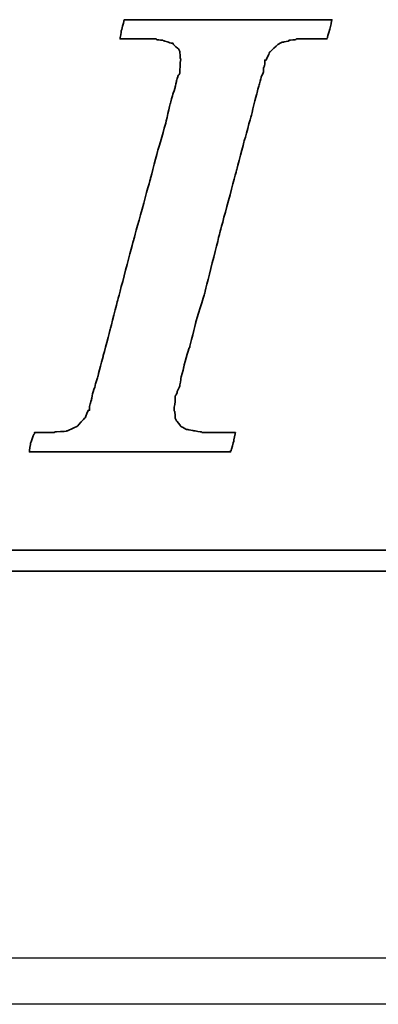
# Model space of a CAD drawing. Header units: millimetres. Extents: x 2891 to 6329, y -1599 to 860.
# Tile 32 of 256: x 3741.82 to 3745.7, y -1574.12 to -1563.47. Entities that reach past the tile are written whole.
import ezdxf

# ---------------------------------------------------------------- set-up
doc = ezdxf.new("R2010")
doc.units = ezdxf.units.MM
doc.layers.get('0').update_dxf_attribs({"linetype": 'CONTINUOUS'})
doc.layers.add('DIM', color=4, linetype='CONTINUOUS')
doc.layers.add('layer 1', color=7, linetype='CONTINUOUS')

# ---------------------------------------------------------------- blocks, each defined once
blk = doc.blocks.new('TBI MOTION logo(完整正式版)')
at = {"layer": 'layer 1', "color": 22, "lineweight": 35}
for points, knots in [([(-40.59125, -7.94375), (-40.59125, -7.94375), (-40.97375, -7.94375), (-40.97375, -7.94375), (-40.97375, -7.94375), (-40.97375, -7.94375), (-41.38125, -7.94375), (-41.38125, -7.94375), (-41.38125, -7.94375), (-41.38125, -7.94375), (-41.54875, -7.94375), (-41.54875, -7.94375), (-41.54875, -7.94375), (-41.54875, -7.94375), (-41.59875, -7.94375), (-41.59875, -7.94375), (-41.59875, -7.94375), (-41.59875, -7.94375), (-41.88375, -7.94375), (-41.88375, -7.94375), (-41.88375, -7.94375), (-41.88375, -7.94375), (-41.90875, -7.91875), (-41.90875, -7.91875), (-41.90875, -7.91875), (-41.90875, -7.91875), (-42.19875, -7.87125), (-42.19875, -7.87125), (-42.19875, -7.87125), (-42.19875, -7.87125), (-42.43875, -7.82375), (-42.43875, -7.82375), (-42.43875, -7.82375), (-42.43875, -7.82375), (-42.45875, -7.82375), (-42.45875, -7.82375), (-42.45875, -7.82375), (-42.45875, -7.82375), (-42.48625, -7.82375), (-42.48625, -7.82375), (-42.48625, -7.82375), (-42.48625, -7.82375), (-42.67625, -7.72375), (-42.67625, -7.72375), (-42.67625, -7.72375), (-42.67625, -7.72375), (-42.70125, -7.70375), (-42.70125, -7.70375), (-42.70125, -7.70375), (-42.70125, -7.70375), (-42.72375, -7.67875), (-42.72375, -7.67875), (-42.72375, -7.67875), (-42.72375, -7.67875), (-42.86875, -7.48875), (-42.86875, -7.48875), (-42.86875, -7.48875), (-42.86875, -7.48875), (-42.89375, -7.43875), (-42.89375, -7.43875), (-42.89375, -7.43875), (-42.89375, -7.43875), (-42.91875, -7.38875), (-42.91875, -7.38875), (-42.91875, -7.38875), (-42.91875, -7.38875), (-42.93875, -7.12875), (-42.93875, -7.12875), (-42.93875, -7.12875), (-42.93875, -7.12875), (-42.96375, -7.10375), (-42.96375, -7.10375), (-42.96375, -7.10375), (-42.96375, -7.10375), (-42.96375, -7.05375), (-42.96375, -7.05375), (-42.96375, -7.05375), (-42.96375, -7.05375), (-42.96375, -7.00875), (-42.96375, -7.00875), (-42.96375, -7.00875), (-42.96375, -7.00875), (-42.91875, -6.69625), (-42.91875, -6.69625), (-42.91875, -6.69625), (-42.91875, -6.69625), (-42.91875, -6.62375), (-42.91875, -6.62375), (-42.91875, -6.62375), (-42.91875, -6.62375), (-42.91875, -6.59625), (-42.91875, -6.59625), (-42.91875, -6.59625), (-42.91875, -6.59625), (-42.91875, -6.57375), (-42.91875, -6.57375), (-42.91875, -6.57375), (-42.91875, -6.57375), (-42.91875, -6.52875), (-42.91875, -6.52875), (-42.91875, -6.52875), (-42.91875, -6.52875), (-42.89375, -6.50375), (-42.89375, -6.50375), (-42.89375, -6.50375), (-42.89375, -6.50375), (-42.84375, -6.38375), (-42.84375, -6.38375), (-42.84375, -6.38375), (-42.84375, -6.38375), (-42.84375, -6.35875), (-42.84375, -6.35875), (-42.84375, -6.35875), (-42.84375, -6.35875), (-42.74625, -6.14375), (-42.74625, -6.14375), (-42.74625, -6.14375), (-42.74625, -6.14375), (-42.70125, -5.85375), (-42.70125, -5.85375), (-42.70125, -5.85375), (-42.70125, -5.85375), (-42.60375, -5.47125), (-42.60375, -5.47125), (-42.60375, -5.47125), (-42.60375, -5.47125), (-42.60375, -5.44875), (-42.60375, -5.44875), (-42.60375, -5.44875), (-42.60375, -5.44875), (-42.38875, -4.67875), (-42.38875, -4.67875), (-42.38875, -4.67875), (-42.38875, -4.67875), (-42.36375, -4.65375), (-42.36375, -4.65375), (-42.36375, -4.65375), (-42.36375, -4.65375), (-42.12375, -3.69625), (-42.12375, -3.69625), (-42.12375, -3.69625), (-42.12375, -3.69625), (-42.12375, -3.67374), (-42.12375, -3.67374), (-42.12375, -3.67374), (-42.12375, -3.67374), (-41.78875, -2.59374), (-41.78875, -2.59374), (-41.78875, -2.59374), (-41.78875, -2.59374), (-41.18875, -0.19375), (-41.18875, -0.19375), (-41.18875, -0.19375), (-41.18875, -0.19375), (-40.54375, 2.20624), (-40.54375, 2.20624), (-40.54375, 2.20624), (-40.54375, 2.20624), (-40.25375, 3.30875), (-40.25375, 3.30875), (-40.25375, 3.30875), (-40.25375, 3.30875), (-39.98875, 4.27125), (-39.98875, 4.27125), (-39.98875, 4.27125), (-39.98875, 4.27125), (-39.77375, 5.13125), (-39.77375, 5.13125), (-39.77375, 5.13125), (-39.77375, 5.13125), (-39.67875, 5.47125), (-39.67875, 5.47125), (-39.67875, 5.47125), (-39.67875, 5.47125), (-39.60375, 5.75625), (-39.60375, 5.75625), (-39.60375, 5.75625), (-39.60375, 5.75625), (-39.60375, 5.78125), (-39.60375, 5.78125), (-39.60375, 5.78125), (-39.60375, 5.78125), (-39.50875, 5.97125), (-39.50875, 5.97125), (-39.50875, 5.97125), (-39.50875, 5.97125), (-39.50875, 6.13875), (-39.50875, 6.13875), (-39.50875, 6.13875), (-39.50875, 6.13875), (-39.48625, 6.16625), (-39.48625, 6.16625), (-39.48625, 6.16625), (-39.48625, 6.16625), (-39.46125, 6.28625), (-39.46125, 6.28625), (-39.46125, 6.28625), (-39.46125, 6.28625), (-39.46125, 6.42625), (-39.46125, 6.42625), (-39.46125, 6.42625), (-39.46125, 6.42625), (-39.41375, 6.42625), (-39.41375, 6.42625), (-39.41375, 6.42625), (-39.41375, 6.42625), (-39.29375, 6.69125), (-39.29375, 6.69125), (-39.29375, 6.69125), (-39.29375, 6.69125), (-39.26875, 6.74125), (-39.26875, 6.74125), (-39.26875, 6.74125), (-39.26875, 6.74125), (-39.24375, 6.76625), (-39.24375, 6.76625), (-39.24375, 6.76625), (-39.24375, 6.76625), (-38.98375, 7.00624), (-38.98375, 7.00624), (-38.98375, 7.00624), (-38.98375, 7.00624), (-38.95625, 7.02624), (-38.95625, 7.02624), (-38.95625, 7.02624), (-38.95625, 7.02624), (-38.78875, 7.12624), (-38.78875, 7.12624), (-38.78875, 7.12624), (-38.78875, 7.12624), (-38.76375, 7.12624), (-38.76375, 7.12624), (-38.76375, 7.12624), (-38.76375, 7.12624), (-38.74375, 7.12624), (-38.74375, 7.12624), (-38.74375, 7.12624), (-38.74375, 7.12624), (-38.52875, 7.17125), (-38.52875, 7.17125), (-38.52875, 7.17125), (-38.52875, 7.17125), (-38.52875, 7.19624), (-38.52875, 7.19624), (-38.52875, 7.19624), (-38.52875, 7.19624), (-38.50375, 7.19624), (-38.50375, 7.19624), (-38.50375, 7.19624), (-38.50375, 7.19624), (-38.26125, 7.21875), (-38.26125, 7.21875), (-38.26125, 7.21875), (-38.26125, 7.21875), (-38.23875, 7.24624), (-38.23875, 7.24624), (-38.23875, 7.24624), (-38.23875, 7.24624), (-38.21625, 7.24624), (-38.21625, 7.24624), (-38.21625, 7.24624), (-38.21625, 7.24624), (-38.18875, 7.24624), (-38.18875, 7.24624), (-38.18875, 7.24624), (-38.18875, 7.24624), (-37.90375, 7.24624), (-37.90375, 7.24624), (-37.90375, 7.24624), (-37.90375, 7.24624), (-37.85375, 7.24624), (-37.85375, 7.24624), (-37.85375, 7.24624), (-37.85375, 7.24624), (-37.75875, 7.24624), (-37.75875, 7.24624), (-37.75875, 7.24624), (-37.75875, 7.24624), (-37.42375, 7.24624), (-37.42375, 7.24624), (-37.42375, 7.24624), (-37.42375, 7.24624), (-37.08875, 7.24624), (-37.08875, 7.24624), (-37.08875, 7.24624), (-37.08875, 7.24624), (-37.06375, 7.24624), (-37.06375, 7.24624), (-37.06375, 7.24624), (-37.06375, 7.24624), (-37.06375, 7.26624), (-37.06375, 7.26624), (-37.06375, 7.26624), (-37.06375, 7.26624), (-37.03875, 7.29125), (-37.03875, 7.29125), (-37.03875, 7.29125), (-37.03875, 7.29125), (-37.03875, 7.31625), (-37.03875, 7.31625), (-37.03875, 7.31625), (-37.03875, 7.31625), (-36.94125, 7.67625), (-36.94125, 7.67625), (-36.94125, 7.67625), (-36.94125, 7.67625), (-36.86875, 7.98625), (-36.86875, 7.98625), (-36.86875, 7.98625), (-36.86875, 7.98625), (-36.98875, 7.98625), (-36.98875, 7.98625), (-36.98875, 7.98625), (-36.98875, 7.98625), (-37.42375, 7.98625), (-37.42375, 7.98625), (-37.42375, 7.98625), (-37.42375, 7.98625), (-37.94875, 7.98625), (-37.94875, 7.98625), (-37.94875, 7.98625), (-37.94875, 7.98625), (-38.57375, 7.98625), (-38.57375, 7.98625), (-38.57375, 7.98625), (-38.57375, 7.98625), (-39.29375, 7.98625), (-39.29375, 7.98625), (-39.29375, 7.98625), (-39.29375, 7.98625), (-40.82875, 7.98625), (-40.82875, 7.98625), (-40.82875, 7.98625), (-40.82875, 7.98625), (-42.36375, 7.98625), (-42.36375, 7.98625), (-42.36375, 7.98625), (-42.36375, 7.98625), (-43.08375, 7.98625), (-43.08375, 7.98625), (-43.08375, 7.98625), (-43.08375, 7.98625), (-43.70875, 7.98625), (-43.70875, 7.98625), (-43.70875, 7.98625), (-43.70875, 7.98625), (-44.23375, 7.98625), (-44.23375, 7.98625), (-44.23375, 7.98625), (-44.23375, 7.98625), (-44.66875, 7.98625), (-44.66875, 7.98625), (-44.66875, 7.98625), (-44.66875, 7.98625), (-44.88375, 7.98625), (-44.88375, 7.98625), (-44.88375, 7.98625), (-44.88375, 7.98625), (-44.90875, 7.94125), (-44.90875, 7.94125), (-44.90875, 7.94125), (-44.90875, 7.94125), (-44.90875, 7.91625), (-44.90875, 7.91625), (-44.90875, 7.91625), (-44.90875, 7.91625), (-45.00375, 7.55625), (-45.00375, 7.55625), (-45.00375, 7.55625), (-45.00375, 7.55625), (-45.05375, 7.24624), (-45.05375, 7.24624), (-45.05375, 7.24624), (-45.05375, 7.24624), (-44.61875, 7.24624), (-44.61875, 7.24624), (-44.61875, 7.24624), (-44.61875, 7.24624), (-44.11375, 7.24624), (-44.11375, 7.24624), (-44.11375, 7.24624), (-44.11375, 7.24624), (-43.99375, 7.24624), (-43.99375, 7.24624), (-43.99375, 7.24624), (-43.99375, 7.24624), (-43.94625, 7.24624), (-43.94625, 7.24624), (-43.94625, 7.24624), (-43.94625, 7.24624), (-43.92374, 7.24624), (-43.92374, 7.24624), (-43.92374, 7.24624), (-43.92374, 7.24624), (-43.65875, 7.24624), (-43.65875, 7.24624), (-43.65875, 7.24624), (-43.65875, 7.24624), (-43.63875, 7.21875), (-43.63875, 7.21875), (-43.63875, 7.21875), (-43.63875, 7.21875), (-43.46875, 7.19624), (-43.46875, 7.19624), (-43.46875, 7.19624), (-43.46875, 7.19624), (-43.39875, 7.19624), (-43.39875, 7.19624), (-43.39875, 7.19624), (-43.39875, 7.19624), (-43.37125, 7.17125), (-43.37125, 7.17125), (-43.37125, 7.17125), (-43.37125, 7.17125), (-43.34875, 7.17125), (-43.34875, 7.17125), (-43.34875, 7.17125), (-43.34875, 7.17125), (-43.20375, 7.12624), (-43.20375, 7.12624), (-43.20375, 7.12624), (-43.20375, 7.12624), (-43.05875, 7.07624), (-43.05875, 7.07624), (-43.05875, 7.07624), (-43.05875, 7.07624), (-43.01375, 7.07624), (-43.01375, 7.07624), (-43.01375, 7.07624), (-43.01375, 7.07624), (-42.98875, 7.02624), (-42.98875, 7.02624), (-42.98875, 7.02624), (-42.98875, 7.02624), (-42.79875, 6.86125), (-42.79875, 6.86125), (-42.79875, 6.86125), (-42.79875, 6.86125), (-42.77375, 6.81125), (-42.77375, 6.81125), (-42.77375, 6.81125), (-42.77375, 6.81125), (-42.74625, 6.76625), (-42.74625, 6.76625), (-42.74625, 6.76625), (-42.74625, 6.76625), (-42.72375, 6.47625), (-42.72375, 6.47625), (-42.72375, 6.47625), (-42.72375, 6.47625), (-42.70125, 6.45124), (-42.70125, 6.45124), (-42.70125, 6.45124), (-42.70125, 6.45124), (-42.70125, 6.42625), (-42.70125, 6.42625), (-42.70125, 6.42625), (-42.70125, 6.42625), (-42.72375, 6.40625), (-42.72375, 6.40625), (-42.72375, 6.40625), (-42.72375, 6.40625), (-42.74625, 5.97125), (-42.74625, 5.97125), (-42.74625, 5.97125), (-42.74625, 5.97125), (-42.74625, 5.94625), (-42.74625, 5.94625), (-42.74625, 5.94625), (-42.74625, 5.94625), (-42.74625, 5.92625), (-42.74625, 5.92625), (-42.74625, 5.92625), (-42.74625, 5.92625), (-42.77375, 5.87625), (-42.77375, 5.87625), (-42.77375, 5.87625), (-42.77375, 5.87625), (-42.81875, 5.80625), (-42.81875, 5.80625), (-42.81875, 5.80625), (-42.81875, 5.80625), (-42.86875, 5.63625), (-42.86875, 5.63625), (-42.86875, 5.63625), (-42.86875, 5.63625), (-42.91875, 5.39625), (-42.91875, 5.39625), (-42.91875, 5.39625), (-42.91875, 5.39625), (-42.91875, 5.37124), (-42.91875, 5.37124), (-42.91875, 5.37124), (-42.91875, 5.37124), (-43.01375, 5.10874), (-43.01375, 5.10874), (-43.01375, 5.10874), (-43.01375, 5.10874), (-43.10875, 4.77124), (-43.10875, 4.77124), (-43.10875, 4.77124), (-43.10875, 4.77124), (-43.29875, 3.95625), (-43.29875, 3.95625), (-43.29875, 3.95625), (-43.29875, 3.95625), (-43.58875, 2.95125), (-43.58875, 2.95125), (-43.58875, 2.95125), (-43.58875, 2.95125), (-43.87375, 1.87125), (-43.87375, 1.87125), (-43.87375, 1.87125), (-43.87375, 1.87125), (-44.52625, -0.50374), (-44.52625, -0.50374), (-44.52625, -0.50374), (-44.52625, -0.50374), (-45.14875, -2.85375), (-45.14875, -2.85375), (-45.14875, -2.85375), (-45.14875, -2.85375), (-45.43375, -3.95875), (-45.43375, -3.95875), (-45.43375, -3.95875), (-45.43375, -3.95875), (-45.69875, -4.96875), (-45.69875, -4.96875), (-45.69875, -4.96875), (-45.69875, -4.96875), (-45.91375, -5.78375), (-45.91375, -5.78375), (-45.91375, -5.78375), (-45.91375, -5.78375), (-46.01375, -6.11875), (-46.01375, -6.11875), (-46.01375, -6.11875), (-46.01375, -6.11875), (-46.01375, -6.14375), (-46.01375, -6.14375), (-46.01375, -6.14375), (-46.01375, -6.14375), (-46.10875, -6.40875), (-46.10875, -6.40875), (-46.10875, -6.40875), (-46.10875, -6.40875), (-46.15375, -6.64875), (-46.15375, -6.64875), (-46.15375, -6.64875), (-46.15375, -6.64875), (-46.20375, -6.83875), (-46.20375, -6.83875), (-46.20375, -6.83875), (-46.20375, -6.83875), (-46.22875, -6.93375), (-46.22875, -6.93375), (-46.22875, -6.93375), (-46.22875, -6.93375), (-46.22875, -7.07875), (-46.22875, -7.07875), (-46.22875, -7.07875), (-46.22875, -7.07875), (-46.27375, -7.07875), (-46.27375, -7.07875), (-46.27375, -7.07875), (-46.27375, -7.07875), (-46.39375, -7.34375), (-46.39375, -7.34375), (-46.39375, -7.34375), (-46.39375, -7.34375), (-46.39375, -7.36875), (-46.39375, -7.36875), (-46.39375, -7.36875), (-46.39375, -7.36875), (-46.42125, -7.38875), (-46.42125, -7.38875), (-46.42125, -7.38875), (-46.42125, -7.38875), (-46.68375, -7.67875), (-46.68375, -7.67875), (-46.68375, -7.67875), (-46.68375, -7.67875), (-46.70875, -7.70375), (-46.70875, -7.70375), (-46.70875, -7.70375), (-46.70875, -7.70375), (-46.75375, -7.72375), (-46.75375, -7.72375), (-46.75375, -7.72375), (-46.75375, -7.72375), (-47.08875, -7.87125), (-47.08875, -7.87125), (-47.08875, -7.87125), (-47.08875, -7.87125), (-47.11625, -7.87125), (-47.11625, -7.87125), (-47.11625, -7.87125), (-47.11625, -7.87125), (-47.13875, -7.89375), (-47.13875, -7.89375), (-47.13875, -7.89375), (-47.13875, -7.89375), (-47.56875, -7.91875), (-47.56875, -7.91875), (-47.56875, -7.91875), (-47.56875, -7.91875), (-47.59625, -7.94375), (-47.59625, -7.94375), (-47.59625, -7.94375), (-47.59625, -7.94375), (-47.64375, -7.94375), (-47.64375, -7.94375), (-47.64375, -7.94375), (-47.64375, -7.94375), (-47.73625, -7.94375), (-47.73625, -7.94375), (-47.73625, -7.94375), (-47.73625, -7.94375), (-48.07375, -7.94375), (-48.07375, -7.94375), (-48.07375, -7.94375), (-48.07375, -7.94375), (-48.36125, -7.94375), (-48.36125, -7.94375), (-48.36125, -7.94375), (-48.36125, -7.94375), (-48.36125, -7.96625), (-48.36125, -7.96625), (-48.36125, -7.96625), (-48.36125, -7.96625), (-48.36125, -7.99125), (-48.36125, -7.99125), (-48.36125, -7.99125), (-48.36125, -7.99125), (-48.38875, -8.01375), (-48.38875, -8.01375), (-48.38875, -8.01375), (-48.38875, -8.01375), (-48.50875, -8.34875), (-48.50875, -8.34875), (-48.50875, -8.34875), (-48.50875, -8.34875), (-48.55375, -8.68625), (-48.55375, -8.68625), (-48.55375, -8.68625), (-48.55375, -8.68625), (-48.45875, -8.68625), (-48.45875, -8.68625), (-48.45875, -8.68625), (-48.45875, -8.68625), (-48.07375, -8.68625), (-48.07375, -8.68625), (-48.07375, -8.68625), (-48.07375, -8.68625), (-47.52375, -8.68625), (-47.52375, -8.68625), (-47.52375, -8.68625), (-47.52375, -8.68625), (-46.92375, -8.68625), (-46.92375, -8.68625), (-46.92375, -8.68625), (-46.92375, -8.68625), (-46.25375, -8.68625), (-46.25375, -8.68625), (-46.25375, -8.68625), (-46.25375, -8.68625), (-46.20375, -8.68625), (-46.20375, -8.68625), (-46.20375, -8.68625), (-46.20375, -8.68625), (-44.71375, -8.68625), (-44.71375, -8.68625), (-44.71375, -8.68625), (-44.71375, -8.68625), (-43.22875, -8.68625), (-43.22875, -8.68625), (-43.22875, -8.68625), (-43.22875, -8.68625), (-42.55875, -8.68625), (-42.55875, -8.68625), (-42.55875, -8.68625), (-42.55875, -8.68625), (-42.50875, -8.68625), (-42.50875, -8.68625), (-42.50875, -8.68625), (-42.50875, -8.68625), (-41.93375, -8.68625), (-41.93375, -8.68625), (-41.93375, -8.68625), (-41.93375, -8.68625), (-41.38125, -8.68625), (-41.38125, -8.68625), (-41.38125, -8.68625), (-41.38125, -8.68625), (-40.97375, -8.68625), (-40.97375, -8.68625), (-40.97375, -8.68625), (-40.97375, -8.68625), (-40.78125, -8.68625), (-40.78125, -8.68625), (-40.78125, -8.68625), (-40.78125, -8.68625), (-40.78125, -8.63875), (-40.78125, -8.63875), (-40.78125, -8.63875), (-40.78125, -8.63875), (-40.75875, -8.63875), (-40.75875, -8.63875), (-40.75875, -8.63875), (-40.75875, -8.63875), (-40.66375, -8.27875), (-40.66375, -8.27875), (-40.66375, -8.27875), (-40.66375, -8.27875), (-40.59125, -7.94375), (-40.59125, -7.94375)], [0, 0, 0, 0, 0.00558659, 0.00558659, 0.00558659, 0.0055866, 0.01117318, 0.01117318, 0.01117318, 0.01117319, 0.01675978, 0.01675978, 0.01675978, 0.01675979, 0.02234637, 0.02234637, 0.02234637, 0.02234638, 0.02793296, 0.02793296, 0.02793296, 0.02793297, 0.03351955, 0.03351955, 0.03351955, 0.03351956, 0.03910615, 0.03910615, 0.03910615, 0.03910616, 0.04469274, 0.04469274, 0.04469274, 0.04469275, 0.05027933, 0.05027933, 0.05027933, 0.05027934, 0.05586592, 0.05586592, 0.05586592, 0.05586593, 0.06145251, 0.06145251, 0.06145251, 0.06145252, 0.06703911, 0.06703911, 0.06703911, 0.06703912, 0.0726257, 0.0726257, 0.0726257, 0.07262571, 0.07821229, 0.07821229, 0.07821229, 0.0782123, 0.08379888, 0.08379888, 0.08379888, 0.08379889, 0.08938547, 0.08938547, 0.08938547, 0.08938548, 0.09497207, 0.09497207, 0.09497207, 0.09497208, 0.10055866, 0.10055866, 0.10055866, 0.10055867, 0.10614525, 0.10614525, 0.10614525, 0.10614526, 0.11173184, 0.11173184, 0.11173184, 0.11173185, 0.11731844, 0.11731844, 0.11731844, 0.11731845, 0.12290503, 0.12290503, 0.12290503, 0.12290504, 0.12849162, 0.12849162, 0.12849162, 0.12849163, 0.13407821, 0.13407821, 0.13407821, 0.13407822, 0.1396648, 0.1396648, 0.1396648, 0.13966481, 0.1452514, 0.1452514, 0.1452514, 0.14525141, 0.15083799, 0.15083799, 0.15083799, 0.150838, 0.15642458, 0.15642458, 0.15642458, 0.15642459, 0.16201117, 0.16201117, 0.16201117, 0.16201118, 0.16759777, 0.16759777, 0.16759777, 0.16759778, 0.17318436, 0.17318436, 0.17318436, 0.17318437, 0.17877095, 0.17877095, 0.17877095, 0.17877096, 0.18435754, 0.18435754, 0.18435754, 0.18435755, 0.18994413, 0.18994413, 0.18994413, 0.18994414, 0.19553073, 0.19553073, 0.19553073, 0.19553074, 0.20111732, 0.20111732, 0.20111732, 0.20111733, 0.20670391, 0.20670391, 0.20670391, 0.20670392, 0.2122905, 0.2122905, 0.2122905, 0.21229051, 0.21787709, 0.21787709, 0.21787709, 0.2178771, 0.22346369, 0.22346369, 0.22346369, 0.2234637, 0.22905028, 0.22905028, 0.22905028, 0.22905029, 0.23463687, 0.23463687, 0.23463687, 0.23463688, 0.24022346, 0.24022346, 0.24022346, 0.24022347, 0.24581006, 0.24581006, 0.24581006, 0.24581007, 0.25139665, 0.25139665, 0.25139665, 0.25139666, 0.25698324, 0.25698324, 0.25698324, 0.25698325, 0.26256983, 0.26256983, 0.26256983, 0.26256984, 0.26815642, 0.26815642, 0.26815642, 0.26815643, 0.27374302, 0.27374302, 0.27374302, 0.27374303, 0.27932961, 0.27932961, 0.27932961, 0.27932962, 0.2849162, 0.2849162, 0.2849162, 0.28491621, 0.29050279, 0.29050279, 0.29050279, 0.2905028, 0.29608939, 0.29608939, 0.29608939, 0.2960894, 0.30167598, 0.30167598, 0.30167598, 0.30167599, 0.30726257, 0.30726257, 0.30726257, 0.30726258, 0.31284916, 0.31284916, 0.31284916, 0.31284917, 0.31843575, 0.31843575, 0.31843575, 0.31843576, 0.32402235, 0.32402235, 0.32402235, 0.32402236, 0.32960894, 0.32960894, 0.32960894, 0.32960895, 0.33519553, 0.33519553, 0.33519553, 0.33519554, 0.34078212, 0.34078212, 0.34078212, 0.34078213, 0.34636872, 0.34636872, 0.34636872, 0.34636873, 0.35195531, 0.35195531, 0.35195531, 0.35195532, 0.3575419, 0.3575419, 0.3575419, 0.35754191, 0.36312849, 0.36312849, 0.36312849, 0.3631285, 0.36871508, 0.36871508, 0.36871508, 0.36871509, 0.37430168, 0.37430168, 0.37430168, 0.37430169, 0.37988827, 0.37988827, 0.37988827, 0.37988828, 0.38547486, 0.38547486, 0.38547486, 0.38547487, 0.39106145, 0.39106145, 0.39106145, 0.39106146, 0.39664804, 0.39664804, 0.39664804, 0.39664805, 0.40223464, 0.40223464, 0.40223464, 0.40223465, 0.40782123, 0.40782123, 0.40782123, 0.40782124, 0.41340782, 0.41340782, 0.41340782, 0.41340783, 0.41899441, 0.41899441, 0.41899441, 0.41899442, 0.42458101, 0.42458101, 0.42458101, 0.42458102, 0.4301676, 0.4301676, 0.4301676, 0.43016761, 0.43575419, 0.43575419, 0.43575419, 0.4357542, 0.44134078, 0.44134078, 0.44134078, 0.44134079, 0.44692737, 0.44692737, 0.44692737, 0.44692738, 0.45251397, 0.45251397, 0.45251397, 0.45251398, 0.45810056, 0.45810056, 0.45810056, 0.45810057, 0.46368715, 0.46368715, 0.46368715, 0.46368716, 0.46927374, 0.46927374, 0.46927374, 0.46927375, 0.47486034, 0.47486034, 0.47486034, 0.47486035, 0.48044693, 0.48044693, 0.48044693, 0.48044694, 0.48603352, 0.48603352, 0.48603352, 0.48603353, 0.49162011, 0.49162011, 0.49162011, 0.49162012, 0.4972067, 0.4972067, 0.4972067, 0.49720671, 0.5027933, 0.5027933, 0.5027933, 0.50279331, 0.50837989, 0.50837989, 0.50837989, 0.5083799, 0.51396648, 0.51396648, 0.51396648, 0.51396649, 0.51955307, 0.51955307, 0.51955307, 0.51955308, 0.52513966, 0.52513966, 0.52513966, 0.52513967, 0.53072626, 0.53072626, 0.53072626, 0.53072627, 0.53631285, 0.53631285, 0.53631285, 0.53631286, 0.54189944, 0.54189944, 0.54189944, 0.54189945, 0.54748603, 0.54748603, 0.54748603, 0.54748604, 0.55307263, 0.55307263, 0.55307263, 0.55307264, 0.55865922, 0.55865922, 0.55865922, 0.55865923, 0.56424581, 0.56424581, 0.56424581, 0.56424582, 0.5698324, 0.5698324, 0.5698324, 0.56983241, 0.57541899, 0.57541899, 0.57541899, 0.575419, 0.58100559, 0.58100559, 0.58100559, 0.5810056, 0.58659218, 0.58659218, 0.58659218, 0.58659219, 0.59217877, 0.59217877, 0.59217877, 0.59217878, 0.59776536, 0.59776536, 0.59776536, 0.59776537, 0.60335196, 0.60335196, 0.60335196, 0.60335197, 0.60893855, 0.60893855, 0.60893855, 0.60893856, 0.61452514, 0.61452514, 0.61452514, 0.61452515, 0.62011173, 0.62011173, 0.62011173, 0.62011174, 0.62569832, 0.62569832, 0.62569832, 0.62569833, 0.63128492, 0.63128492, 0.63128492, 0.63128493, 0.63687151, 0.63687151, 0.63687151, 0.63687152, 0.6424581, 0.6424581, 0.6424581, 0.64245811, 0.64804469, 0.64804469, 0.64804469, 0.6480447, 0.65363128, 0.65363128, 0.65363128, 0.65363129, 0.65921788, 0.65921788, 0.65921788, 0.65921789, 0.66480447, 0.66480447, 0.66480447, 0.66480448, 0.67039106, 0.67039106, 0.67039106, 0.67039107, 0.67597765, 0.67597765, 0.67597765, 0.67597766, 0.68156425, 0.68156425, 0.68156425, 0.68156426, 0.68715084, 0.68715084, 0.68715084, 0.68715085, 0.69273743, 0.69273743, 0.69273743, 0.69273744, 0.69832402, 0.69832402, 0.69832402, 0.69832403, 0.70391061, 0.70391061, 0.70391061, 0.70391062, 0.70949721, 0.70949721, 0.70949721, 0.70949722, 0.7150838, 0.7150838, 0.7150838, 0.71508381, 0.72067039, 0.72067039, 0.72067039, 0.7206704, 0.72625698, 0.72625698, 0.72625698, 0.72625699, 0.73184358, 0.73184358, 0.73184358, 0.73184359, 0.73743017, 0.73743017, 0.73743017, 0.73743018, 0.74301676, 0.74301676, 0.74301676, 0.74301677, 0.74860335, 0.74860335, 0.74860335, 0.74860336, 0.75418994, 0.75418994, 0.75418994, 0.75418995, 0.75977654, 0.75977654, 0.75977654, 0.75977655, 0.76536313, 0.76536313, 0.76536313, 0.76536314, 0.77094972, 0.77094972, 0.77094972, 0.77094973, 0.77653631, 0.77653631, 0.77653631, 0.77653632, 0.78212291, 0.78212291, 0.78212291, 0.78212292, 0.7877095, 0.7877095, 0.7877095, 0.78770951, 0.79329609, 0.79329609, 0.79329609, 0.7932961, 0.79888268, 0.79888268, 0.79888268, 0.79888269, 0.80446927, 0.80446927, 0.80446927, 0.80446928, 0.81005587, 0.81005587, 0.81005587, 0.81005588, 0.81564246, 0.81564246, 0.81564246, 0.81564247, 0.82122905, 0.82122905, 0.82122905, 0.82122906, 0.82681564, 0.82681564, 0.82681564, 0.82681565, 0.83240223, 0.83240223, 0.83240223, 0.83240224, 0.83798883, 0.83798883, 0.83798883, 0.83798884, 0.84357542, 0.84357542, 0.84357542, 0.84357543, 0.84916201, 0.84916201, 0.84916201, 0.84916202, 0.8547486, 0.8547486, 0.8547486, 0.85474861, 0.8603352, 0.8603352, 0.8603352, 0.86033521, 0.86592179, 0.86592179, 0.86592179, 0.8659218, 0.87150838, 0.87150838, 0.87150838, 0.87150839, 0.87709497, 0.87709497, 0.87709497, 0.87709498, 0.88268156, 0.88268156, 0.88268156, 0.88268157, 0.88826816, 0.88826816, 0.88826816, 0.88826817, 0.89385475, 0.89385475, 0.89385475, 0.89385476, 0.89944134, 0.89944134, 0.89944134, 0.89944135, 0.90502793, 0.90502793, 0.90502793, 0.90502794, 0.91061453, 0.91061453, 0.91061453, 0.91061454, 0.91620112, 0.91620112, 0.91620112, 0.91620113, 0.92178771, 0.92178771, 0.92178771, 0.92178772, 0.9273743, 0.9273743, 0.9273743, 0.92737431, 0.93296089, 0.93296089, 0.93296089, 0.9329609, 0.93854749, 0.93854749, 0.93854749, 0.9385475, 0.94413408, 0.94413408, 0.94413408, 0.94413409, 0.94972067, 0.94972067, 0.94972067, 0.94972068, 0.95530726, 0.95530726, 0.95530726, 0.95530727, 0.96089385, 0.96089385, 0.96089385, 0.96089386, 0.96648045, 0.96648045, 0.96648045, 0.96648046, 0.97206704, 0.97206704, 0.97206704, 0.97206705, 0.97765363, 0.97765363, 0.97765363, 0.97765364, 0.98324022, 0.98324022, 0.98324022, 0.98324023, 0.98882682, 0.98882682, 0.98882682, 0.98882683, 0.99441341, 0.99441341, 0.99441341, 0.99441342, 1, 1, 1, 1]), ([(75.90875, -9.47875), (75.90875, -9.47875), (75.90875, -12.28625), (75.90875, -12.28625), (75.90875, -12.28625), (75.90875, -12.28625), (75.90875, -12.47875), (75.90875, -12.47875), (75.90875, -12.47875), (75.90875, -12.47875), (75.71625, -12.47875), (75.71625, -12.47875), (75.71625, -12.47875), (75.71625, -12.47875), (-88.32875, -12.47875), (-88.32875, -12.47875), (-88.32875, -12.47875), (-88.32875, -12.47875), (-88.32875, -13.29375), (-88.32875, -13.29375), (-88.32875, -13.29375), (-88.32875, -13.29375), (82.89125, -13.29375), (82.89125, -13.29375), (82.89125, -13.29375), (82.89125, -13.29375), (75.90875, -9.47875), (75.90875, -9.47875)], [0, 0, 0, 0, 0.14285714, 0.14285714, 0.14285714, 0.14285715, 0.28571429, 0.28571429, 0.28571429, 0.2857143, 0.42857143, 0.42857143, 0.42857143, 0.42857144, 0.57142857, 0.57142857, 0.57142857, 0.57142858, 0.71428571, 0.71428571, 0.71428571, 0.71428572, 0.85714286, 0.85714286, 0.85714286, 0.85714287, 1, 1, 1, 1])]:
    blk.add_open_spline(points, degree=3, knots=knots, dxfattribs=at)

msp = doc.modelspace()

# ---------------------------------------------------------------- linework, layer by layer
at = {"linetype": 'Continuous'}
msp.add_line((3897.778, -1573.619), (3639.29, -1573.62), dxfattribs=at)
msp.add_open_spline([(3897.658, -1574.119), (3639.29, -1574.12)], degree=1, dxfattribs=at)

# ---------------------------------------------------------------- block references
at = {"layer": 'DIM', "color": 7, "xscale": 0.2802190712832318, "yscale": 0.2802190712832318, "zscale": 0.2802190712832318}
msp.add_blockref('TBI MOTION logo(完整正式版)', (3755.532, -1565.713), dxfattribs=at)

doc.saveas('drawing.dxf')
